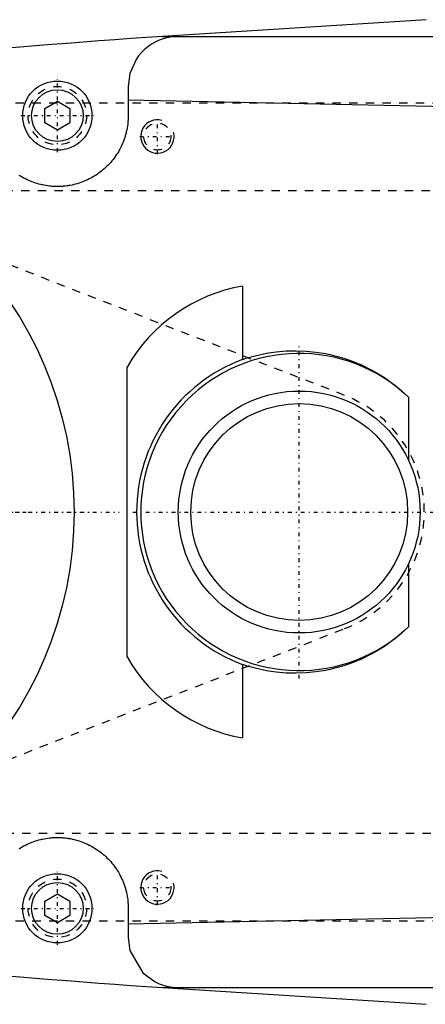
# Model space of a CAD drawing. Extents: x -602 to 174, y -90 to 90.
# Tile 5 of 14: x -512 to -463, y -59 to 59. Entities that reach past the tile are written whole.
import ezdxf

# ---------------------------------------------------------------- set-up
doc = ezdxf.new("R2010")
doc.units = 0
doc.linetypes.add('CENTER', pattern=[1.5, 0.45, -0.5, 0.05, -0.5])
doc.linetypes.add('DASHED', pattern=[2, 1, -1])
for name, color, linetype in [('AM_0', 7, 'CONTINUOUS'), ('AM_10', 7, 'CONTINUOUS'), ('AM_3', 7, 'DASHED'), ('AM_7', 7, 'CENTER')]:
    doc.layers.add(name, color=color, linetype=linetype)

msp = doc.modelspace()

# ---------------------------------------------------------------- linework, layer by layer
at = {"layer": 'AM_0', "color": 7, "linetype": 'CONTINUOUS'}
for p, q in [((-462.76, 59), (-494.4, 57)), ((-494.4, 57), (-242.93, 57)), ((-498.5, 51), (-498.5, 47.5)), ((-508.5, 48.37), (-507, 49.23)), ((-507, 49.23), (-505.5, 48.37)), ((-498.5, 49.39), (-383.81, 47)), ((-508.5, 46.63), (-508.5, 48.37)), ((-505.5, 48.37), (-505.5, 46.63)), ((-507, 45.77), (-508.5, 46.63)), ((-505.5, 46.63), (-507, 45.77)), ((-484.81, 27.08), (-484.81, 18.27)), ((-498.65, 17.38), (-498.65, -17.38)), ((-464.91, 13.77), (-464.91, 6.24)), ((-464.91, -6.24), (-464.91, -13.77)), ((-484.81, -18.27), (-484.81, -27.08)), ((-508.5, -46.63), (-507, -45.77)), ((-507, -45.77), (-505.5, -46.63)), ((-508.5, -48.37), (-508.5, -46.63)), ((-505.5, -46.63), (-505.5, -48.37)), ((-383.81, -47), (-498.5, -49.39)), ((-507, -49.23), (-508.5, -48.37)), ((-505.5, -48.37), (-507, -49.23)), ((-498.5, -47.5), (-498.5, -51)), ((-494.4, -57), (-462.76, -59)), ((-494.4, -57), (-242.93, -57))]:
    msp.add_line(p, q, dxfattribs=at)
for points in [[(-492.5, 57, 0), (-492.51, 57, 0), (-492.52, 57, 0), (-492.54, 57, 0), (-492.54, 57, 0), (-492.55, 57, 0), (-492.57, 57, 0), (-492.58, 57, 0), (-492.59, 57, 0), (-492.61, 57, 0), (-492.62, 57, 0), (-492.63, 57, 0), (-492.64, 57, 0), (-492.65, 57, 0), (-492.67, 57, 0), (-492.68, 57, 0), (-492.7, 57, 0), (-492.71, 57, 0), (-492.72, 57, 0), (-492.73, 57, 0), (-492.74, 57, 0), (-492.75, 56.99, 0), (-492.76, 56.99, 0), (-492.77, 56.99, 0), (-492.78, 56.99, 0), (-492.8, 56.99, 0), (-492.81, 56.99, 0), (-492.81, 56.99, 0), (-492.83, 56.99, 0), (-492.84, 56.99, 0), (-492.86, 56.99, 0), (-492.87, 56.99, 0), (-492.89, 56.99, 0), (-492.89, 56.99, 0), (-492.9, 56.99, 0), (-492.91, 56.99, 0), (-492.93, 56.98, 0), (-492.94, 56.98, 0), (-492.96, 56.98, 0), (-492.97, 56.98, 0), (-492.98, 56.98, 0), (-492.99, 56.98, 0), (-493, 56.98, 0), (-493.02, 56.98, 0), (-493.03, 56.98, 0), (-493.04, 56.98, 0), (-493.06, 56.97, 0), (-493.07, 56.97, 0), (-493.07, 56.97, 0), (-493.09, 56.97, 0), (-493.1, 56.97, 0), (-493.15, 56.96, 0), (-493.24, 56.95, 0), (-493.28, 56.95, 0), (-493.33, 56.94, 0), (-493.41, 56.93, 0), (-493.5, 56.92, 0), (-493.58, 56.9, 0), (-493.67, 56.88, 0), (-493.76, 56.87, 0), (-493.8, 56.86, 0), (-493.84, 56.85, 0), (-493.93, 56.83, 0), (-494.01, 56.81, 0), (-494.05, 56.8, 0), (-494.3, 56.72, 0), (-494.8, 56.54, 0), (-495.27, 56.32, 0), (-495.72, 56.06, 0), (-496.15, 55.76, 0), (-496.55, 55.42, 0), (-496.74, 55.24, 0), (-496.92, 55.05, 0), (-497.26, 54.65, 0), (-497.56, 54.22, 0), (-498.3, 52.55, 0), (-498.5, 51, 0)], [(-498.5, 47.5, 0), (-498.5, 47.39, 0), (-498.51, 47.16, 0), (-498.52, 46.93, 0), (-498.53, 46.82, 0), (-498.54, 46.7, 0), (-498.56, 46.47, 0), (-498.59, 46.24, 0), (-498.63, 46.01, 0), (-498.67, 45.79, 0), (-498.73, 45.56, 0), (-498.75, 45.44, 0), (-498.78, 45.33, 0), (-498.85, 45.1, 0), (-498.91, 44.88, 0), (-498.99, 44.66, 0), (-499.07, 44.44, 0), (-499.16, 44.22, 0), (-499.21, 44.11, 0), (-499.25, 44, 0), (-499.35, 43.79, 0), (-499.46, 43.58, 0), (-499.51, 43.48, 0), (-499.57, 43.38, 0), (-499.68, 43.18, 0), (-499.8, 42.98, 0), (-499.86, 42.88, 0), (-499.93, 42.79, 0), (-500.05, 42.6, 0), (-500.19, 42.42, 0), (-500.32, 42.24, 0), (-500.46, 42.07, 0), (-500.6, 41.9, 0), (-500.68, 41.82, 0), (-500.75, 41.74, 0), (-500.9, 41.58, 0), (-501.05, 41.43, 0), (-501.21, 41.28, 0), (-501.37, 41.14, 0), (-501.53, 40.99, 0), (-501.62, 40.92, 0), (-501.7, 40.85, 0), (-501.87, 40.72, 0), (-502.05, 40.59, 0), (-502.23, 40.46, 0), (-502.41, 40.34, 0), (-502.6, 40.23, 0), (-502.7, 40.17, 0), (-502.79, 40.11, 0), (-502.98, 40.01, 0), (-503.18, 39.91, 0), (-503.38, 39.81, 0), (-503.58, 39.72, 0), (-503.78, 39.63, 0), (-503.88, 39.59, 0), (-503.99, 39.55, 0), (-504.19, 39.48, 0), (-504.4, 39.41, 0), (-504.61, 39.34, 0), (-504.82, 39.29, 0), (-505.03, 39.23, 0), (-505.13, 39.21, 0), (-505.24, 39.18, 0), (-505.45, 39.14, 0), (-505.66, 39.11, 0), (-505.76, 39.09, 0), (-505.87, 39.08, 0), (-506.08, 39.05, 0), (-506.29, 39.03, 0), (-506.39, 39.02, 0), (-506.5, 39.01, 0), (-506.7, 39.01, 0), (-506.91, 39, 0), (-507.11, 39, 0), (-507.32, 39.01, 0), (-507.52, 39.02, 0), (-507.63, 39.02, 0), (-507.73, 39.03, 0), (-507.94, 39.05, 0), (-508.15, 39.08, 0), (-508.36, 39.11, 0), (-508.57, 39.15, 0), (-508.78, 39.19, 0), (-508.88, 39.21, 0), (-508.99, 39.24, 0), (-509.2, 39.29, 0), (-509.41, 39.35, 0), (-509.61, 39.41, 0), (-509.82, 39.48, 0), (-510.02, 39.56, 0), (-510.13, 39.6, 0), (-510.23, 39.64, 0), (-510.43, 39.72, 0), (-510.63, 39.81, 0), (-510.83, 39.91, 0), (-511.02, 40.01, 0), (-511.21, 40.12, 0), (-511.31, 40.17, 0), (-511.4, 40.23, 0), (-511.59, 40.34, 0)], [(-484.81, 18.27, 0), (-484.25, 18.46, 0), (-483.11, 18.77, 0), (-481.94, 19.02, 0), (-481.35, 19.12, 0), (-480.76, 19.2, 0), (-479.57, 19.3, 0), (-478.37, 19.33, 0), (-477.18, 19.28, 0), (-476.01, 19.17, 0), (-474.85, 18.98, 0), (-474.28, 18.87, 0), (-473.73, 18.73, 0), (-472.63, 18.42, 0), (-471.54, 18.04, 0), (-470.45, 17.58, 0), (-469.36, 17.04, 0), (-468.31, 16.44, 0), (-467.79, 16.1, 0), (-467.28, 15.76, 0), (-466.3, 15.01, 0), (-465.36, 14.2, 0), (-464.91, 13.77, 0)], [(-464.91, -13.77, 0), (-465.36, -14.2, 0), (-466.3, -15.01, 0), (-467.28, -15.76, 0), (-467.79, -16.1, 0), (-468.31, -16.44, 0), (-469.36, -17.04, 0), (-470.45, -17.58, 0), (-471.54, -18.04, 0), (-472.63, -18.42, 0), (-473.73, -18.73, 0), (-474.28, -18.87, 0), (-474.85, -18.98, 0), (-476.01, -19.17, 0), (-477.18, -19.28, 0), (-478.37, -19.33, 0), (-479.57, -19.3, 0), (-480.76, -19.2, 0), (-481.35, -19.12, 0), (-481.94, -19.02, 0), (-483.11, -18.77, 0), (-484.25, -18.46, 0), (-484.81, -18.27, 0)], [(-511.59, -40.35, 0), (-511.4, -40.23, 0), (-511.31, -40.17, 0), (-511.22, -40.12, 0), (-511.02, -40.01, 0), (-510.83, -39.91, 0), (-510.63, -39.81, 0), (-510.43, -39.72, 0), (-510.23, -39.64, 0), (-510.13, -39.6, 0), (-510.03, -39.56, 0), (-509.82, -39.48, 0), (-509.61, -39.41, 0), (-509.41, -39.35, 0), (-509.2, -39.29, 0), (-508.99, -39.24, 0), (-508.88, -39.21, 0), (-508.78, -39.19, 0), (-508.57, -39.15, 0), (-508.36, -39.11, 0), (-508.15, -39.08, 0), (-507.94, -39.05, 0), (-507.73, -39.03, 0), (-507.62, -39.02, 0), (-507.52, -39.02, 0), (-507.31, -39.01, 0), (-507.11, -39, 0), (-506.9, -39, 0), (-506.7, -39.01, 0), (-506.49, -39.02, 0), (-506.39, -39.02, 0), (-506.29, -39.03, 0), (-506.08, -39.05, 0), (-505.87, -39.08, 0), (-505.76, -39.09, 0), (-505.66, -39.11, 0), (-505.44, -39.14, 0), (-505.23, -39.19, 0), (-505.13, -39.21, 0), (-505.02, -39.23, 0), (-504.81, -39.29, 0), (-504.6, -39.35, 0), (-504.39, -39.41, 0), (-504.19, -39.48, 0), (-503.98, -39.55, 0), (-503.88, -39.59, 0), (-503.78, -39.64, 0), (-503.57, -39.72, 0), (-503.37, -39.81, 0), (-503.17, -39.91, 0), (-502.98, -40.01, 0), (-502.78, -40.12, 0), (-502.69, -40.17, 0), (-502.59, -40.23, 0), (-502.41, -40.35, 0), (-502.22, -40.47, 0), (-502.04, -40.59, 0), (-501.87, -40.72, 0), (-501.7, -40.86, 0), (-501.61, -40.93, 0), (-501.53, -41, 0), (-501.36, -41.14, 0), (-501.2, -41.28, 0), (-501.05, -41.43, 0), (-500.9, -41.58, 0), (-500.75, -41.74, 0), (-500.67, -41.82, 0), (-500.6, -41.9, 0), (-500.46, -42.07, 0), (-500.32, -42.25, 0), (-500.18, -42.42, 0), (-500.05, -42.61, 0), (-499.92, -42.8, 0), (-499.86, -42.89, 0), (-499.8, -42.99, 0), (-499.68, -43.18, 0), (-499.56, -43.39, 0), (-499.51, -43.49, 0), (-499.45, -43.59, 0), (-499.35, -43.8, 0), (-499.25, -44.01, 0), (-499.2, -44.12, 0), (-499.16, -44.22, 0), (-499.07, -44.44, 0), (-498.99, -44.66, 0), (-498.91, -44.88, 0), (-498.84, -45.11, 0), (-498.78, -45.33, 0), (-498.75, -45.45, 0), (-498.72, -45.56, 0), (-498.67, -45.79, 0), (-498.63, -46.02, 0), (-498.59, -46.25, 0), (-498.56, -46.48, 0), (-498.54, -46.71, 0), (-498.53, -46.82, 0), (-498.52, -46.93, 0), (-498.51, -47.16, 0), (-498.5, -47.39, 0), (-498.5, -47.5, 0)], [(-498.5, -51, 0), (-498.3, -52.55, 0), (-496.74, -55.24, 0), (-495.27, -56.32, 0), (-494.8, -56.54, 0), (-494.3, -56.72, 0), (-494.05, -56.8, 0), (-494.01, -56.81, 0), (-493.93, -56.83, 0), (-493.84, -56.85, 0), (-493.8, -56.86, 0), (-493.76, -56.87, 0), (-493.67, -56.88, 0), (-493.58, -56.9, 0), (-493.5, -56.92, 0), (-493.41, -56.93, 0), (-493.33, -56.94, 0), (-493.28, -56.95, 0), (-493.24, -56.95, 0), (-493.15, -56.96, 0), (-493.07, -56.97, 0), (-493.02, -56.98, 0), (-493, -56.98, 0), (-492.99, -56.98, 0), (-492.98, -56.98, 0), (-492.97, -56.98, 0), (-492.96, -56.98, 0), (-492.94, -56.98, 0), (-492.93, -56.98, 0), (-492.91, -56.99, 0), (-492.9, -56.99, 0), (-492.89, -56.99, 0), (-492.89, -56.99, 0), (-492.87, -56.99, 0), (-492.86, -56.99, 0), (-492.84, -56.99, 0), (-492.83, -56.99, 0), (-492.81, -56.99, 0), (-492.81, -56.99, 0), (-492.8, -56.99, 0), (-492.78, -56.99, 0), (-492.77, -56.99, 0), (-492.76, -56.99, 0), (-492.75, -56.99, 0), (-492.74, -57, 0), (-492.73, -57, 0), (-492.72, -57, 0), (-492.71, -57, 0), (-492.7, -57, 0), (-492.68, -57, 0), (-492.67, -57, 0), (-492.65, -57, 0), (-492.64, -57, 0), (-492.63, -57, 0), (-492.62, -57, 0), (-492.61, -57, 0), (-492.59, -57, 0), (-492.58, -57, 0), (-492.57, -57, 0), (-492.55, -57, 0), (-492.54, -57, 0), (-492.54, -57, 0), (-492.52, -57, 0), (-492.51, -57, 0), (-492.5, -57, 0)]]:
    msp.add_polyline3d(points, dxfattribs=at)
for centre, radius in [((-507, 47.5), 4.15), ((-507, 47.5), 3.1), ((-550, 0), 45), ((-478, 0), 14.5), ((-478, 0), 13), ((-507, -47.5), 4.15), ((-507, -47.5), 3.1)]:
    msp.add_circle(centre, radius, dxfattribs=at)
for centre, radius, start, end in [((-352.42, -1937.95), 2000, 94.07093, 95.81789), ((-481.32, 7.39), 20, 100.0452, 150.0439), ((-478, 0), 19, 46.4574, 313.5426), ((-478, 0), 19.5, 110.4335, 249.5665), ((-481.32, -7.39), 20, 209.9561, 259.9548), ((-352.42, 1937.95), 2000, 264.18211, 265.92907)]:
    msp.add_arc(centre, radius, start, end, dxfattribs=at)
at = {"layer": 'AM_10', "color": 7, "linetype": 'CONTINUOUS'}
for centre in [(-495, 45), (-495, -45)]:
    msp.add_arc(centre, 2, 75, 15, dxfattribs=at)
at = {"layer": 'AM_3', "color": 6, "linetype": 'DASHED'}
for p, q in [((-425, 49), (-524, 49)), ((-450.34, 38.5), (-533.21, 38.5)), ((-472.56, 13.98), (-524, 34)), ((-524, -34), (-472.56, -13.98)), ((-533.21, -38.5), (-450.34, -38.5)), ((-524, -49), (-425, -49))]:
    msp.add_line(p, q, dxfattribs=at)
for centre, radius in [((-507, 47.5), 3.5), ((-495, 45), 1.62), ((-495, -45), 1.62), ((-507, -47.5), 3.5)]:
    msp.add_circle(centre, radius, dxfattribs=at)
msp.add_arc((-478, 0), 15, 291.2667, 68.7333, dxfattribs=at)
at = {"layer": 'AM_7', "color": 4, "linetype": 'CENTER'}
for p, q in [((-507, 43.14), (-507, 51.86)), ((-511.36, 47.5), (-502.64, 47.5)), ((-495, 42.9), (-495, 47.1)), ((-497.1, 45), (-492.9, 45)), ((-478, -19.95), (-478, 19.95)), ((-600.4, 0), (-499.6, 0)), ((-597.25, 0), (-502.75, 0)), ((-590.24, 0), (-509.76, 0)), ((-497.95, 0), (-458.05, 0)), ((-507, -51.86), (-507, -43.14)), ((-495, -47.1), (-495, -42.9)), ((-497.1, -45), (-492.9, -45)), ((-511.36, -47.5), (-502.64, -47.5))]:
    msp.add_line(p, q, dxfattribs=at)

doc.saveas('drawing.dxf')
